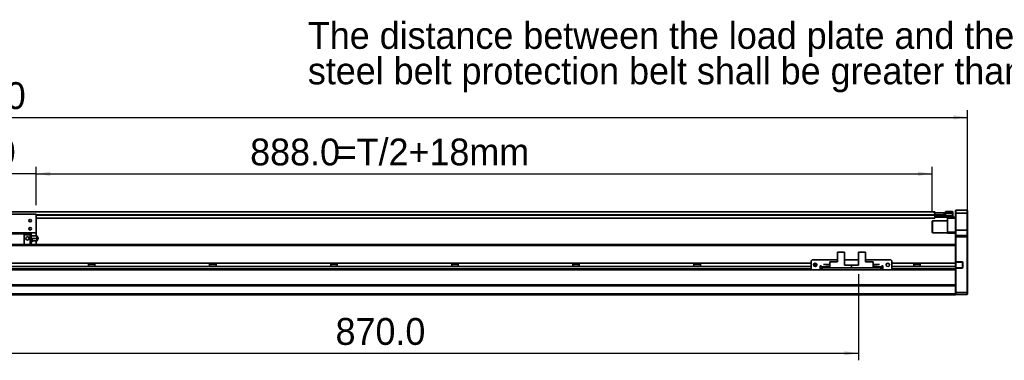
# Model space of a CAD drawing. Header units: millimetres. Extents: x 35 to 2905, y 35 to 2044.
# Tile 5 of 7: x 1274 to 2250, y 985 to 1322. Entities that reach past the tile are written whole.
import ezdxf

# ---------------------------------------------------------------- set-up
doc = ezdxf.new("R2010")
doc.units = ezdxf.units.MM
doc.header["$LTSCALE"] = 7
doc.layers.add('黑色实线', color=7, linetype='Continuous')
doc.styles.add('SLDTEXTSTYLE8', font='txt')
doc.dimstyles.new('SLDDIMSTYLE0', dxfattribs={"dimtxt": 26.6, "dimasz": 14, "dimexe": 0, "dimexo": 0.0625, "dimgap": 6.65, "dimtad": 2, "dimdec": 1, "dimrnd": 1e-09, "dimzin": 4, "dimdsep": 46, "dimtxsty": 'SLDTEXTSTYLE8', "dimsah": 1, "dimcen": 0.09, "dimadec": 0, "dimazin": 1, "dimtfac": 1, "dimtdec": 1, "dimtmove": 0, "dimatfit": 0, "dimfxl": 0, "dimfrac": 2, "dimtolj": 1, "dimtzin": 12, "dimarcsym": 0})
doc.dimstyles.new('SLDDIMSTYLE6', dxfattribs={"dimtxt": 26.6, "dimasz": 14, "dimexe": 0, "dimexo": 0.0625, "dimgap": 6.65, "dimtad": 2, "dimdec": 1, "dimrnd": 1e-09, "dimzin": 4, "dimdsep": 46, "dimtxsty": 'SLDTEXTSTYLE8', "dimsah": 1, "dimcen": 0.09, "dimadec": 0, "dimazin": 1, "dimtfac": 1, "dimtdec": 1, "dimtofl": 0, "dimtmove": 0, "dimatfit": 3, "dimfxl": 0, "dimfrac": 2, "dimtolj": 1, "dimtzin": 12, "dimarcsym": 0})

# ---------------------------------------------------------------- blocks, each defined once
blk = doc.blocks.new('SW_NOTE_4')
at = {"layer": '黑色实线', "color": 0, "char_height": 26.6, "attachment_point": 1, "style": 'SLDTEXTSTYLE8'}
for s, insert in [('The distance between the load plate and the ', (-813.15, 48.93)), ('steel belt protection belt shall be greater than 4mm', (-813.15, 13.75))]:
    blk.add_mtext(s, dxfattribs=dict(at, insert=insert))
blk = doc.blocks.new('_D_13')
at = {"layer": '黑色实线'}
for p, q in [((237.82, 1115.83), (237.82, 1232.34)), ((2213.82, 1115.83), (2213.82, 1232.34)), ((237.82, 1225.34), (2213.82, 1225.34))]:
    blk.add_line(p, q, dxfattribs=at)
for points in [[(237.82, 1225.34), (251.82, 1223.24), (251.82, 1227.44)], [(2213.82, 1225.34), (2199.82, 1227.44), (2199.82, 1223.24)]]:
    blk.add_solid(points, dxfattribs=at)
at = {"layer": '黑色实线', "insert": (1171.57, 1260.24), "char_height": 26.6, "attachment_point": 1, "style": 'SLDTEXTSTYLE8'}
blk.add_mtext('1976.0', dxfattribs=at)
blk = doc.blocks.new('_D_15')
at = {"layer": '黑色实线'}
for p, q in [((1160.82, 1138.33), (1160.82, 1176.45)), ((1290.82, 1138.33), (1290.82, 1176.45)), ((1160.82, 1169.45), (1132.82, 1169.45)), ((1290.82, 1169.45), (1160.82, 1169.45)), ((1290.82, 1169.45), (1318.82, 1169.45))]:
    blk.add_line(p, q, dxfattribs=at)
for points in [[(1160.82, 1169.45), (1146.82, 1171.55), (1146.82, 1167.35)], [(1290.82, 1169.45), (1304.82, 1167.35), (1304.82, 1171.55)]]:
    blk.add_solid(points, dxfattribs=at)
at = {"layer": '黑色实线', "insert": (1181.38, 1204.35), "char_height": 26.6, "attachment_point": 1, "style": 'SLDTEXTSTYLE8'}
blk.add_mtext('130.0', dxfattribs=at)
blk = doc.blocks.new('_D_16')
at = {"layer": '黑色实线'}
for p, q in [((1290.82, 1138.33), (1290.82, 1176.45)), ((2178.82, 1131.53), (2178.82, 1176.45)), ((1290.82, 1169.45), (2178.82, 1169.45))]:
    blk.add_line(p, q, dxfattribs=at)
for points in [[(1290.82, 1169.45), (1304.82, 1167.35), (1304.82, 1171.55)], [(2178.82, 1169.45), (2164.82, 1171.55), (2164.82, 1167.35)]]:
    blk.add_solid(points, dxfattribs=at)
at = {"layer": '黑色实线', "char_height": 26.6, "attachment_point": 1, "style": 'SLDTEXTSTYLE8'}
for s, insert in [('888.0', (1502.82, 1204.35)), ('=T/2+18mm', (1587.57, 1204.35))]:
    blk.add_mtext(s, dxfattribs=dict(at, insert=insert))
blk = doc.blocks.new('_D_18')
at = {"layer": '黑色实线'}
for p, q in [((1235.82, 1077.55), (1235.82, 984.6)), ((2105.82, 1069.85), (2105.82, 984.6)), ((1235.82, 991.6), (2105.82, 991.6))]:
    blk.add_line(p, q, dxfattribs=at)
for points in [[(1235.82, 991.6), (1249.82, 989.5), (1249.82, 993.7)], [(2105.82, 991.6), (2091.82, 993.7), (2091.82, 989.5)]]:
    blk.add_solid(points, dxfattribs=at)
at = {"layer": '黑色实线', "insert": (1587.44, 1026.5), "char_height": 26.6, "attachment_point": 1, "style": 'SLDTEXTSTYLE8'}
blk.add_mtext('870.0', dxfattribs=at)

msp = doc.modelspace()

# ---------------------------------------------------------------- linework, layer by layer
at = {"color": 7, "linetype": 'Continuous', "lineweight": 35}
for p, q in [((2202.121261, 1133.442451), (2201.821092, 1133.1424459)), ((2201.821092, 1130.4424449), (2201.821092, 1133.1424459)), ((2202.121261, 1133.442451), (2202.121261, 1130.4424449)), ((2202.121261, 1133.442451), (2213.5212454, 1133.442451)), ((2213.5212454, 1130.4424449), (2213.5212454, 1133.442451)), ((2213.5212454, 1133.442451), (2213.821176, 1133.1424459)), ((2213.821176, 1133.1424459), (2213.821176, 1130.4424449)), ((2181.3211473, 1131.7924454), (270.3211936, 1131.7924454)), ((1290.8211979, 1129.4424503), (1160.8212027, 1129.4424503)), ((1290.8211979, 1129.4424503), (1290.8211979, 1110.9424463)), ((2181.3211473, 1125.2924471), (1290.8211979, 1125.2924471)), ((2179.1212591, 1122.9424483), (2178.8210901, 1122.642447)), ((2178.8210901, 1111.2424477), (2178.8210901, 1122.642447)), ((2193.821195, 1122.9424483), (2179.1212591, 1122.9424483)), ((2179.1212591, 1122.9424483), (2179.1212591, 1110.9424463)), ((2180.8633837, 1130.6424483), (2180.8643374, 1130.6424483)), ((2180.8643374, 1130.4096847), (2180.8643374, 1130.6424483)), ((2180.8643374, 1130.6424483), (2181.3669237, 1130.6424483)), ((2181.3211473, 1131.7924454), (2181.3211473, 1130.6424483)), ((2181.3211473, 1129.1485026), (2181.3211473, 1128.7924468)), ((2181.3211473, 1128.7924468), (2181.3211473, 1128.2924457)), ((2181.3669237, 1128.6424442), (2181.3211473, 1128.6424442)), ((2181.3211473, 1128.1424507), (2181.6210779, 1128.4424483)), ((2181.3211473, 1128.4424483), (2181.6210779, 1128.4424483)), ((2181.3211473, 1128.2924457), (2181.3211473, 1125.2924471)), ((2181.3211473, 1128.1424507), (2181.6210779, 1128.1424507)), ((2181.3211473, 1127.9424473), (2181.6210779, 1127.9424473)), ((2181.3211473, 1126.7424493), (2181.6210779, 1126.4424442)), ((2181.3669237, 1130.6424483), (2181.3669237, 1128.6424442)), ((2181.3669237, 1130.6424483), (2190.3667482, 1130.6424483)), ((2181.3669237, 1128.6424442), (2190.3667482, 1128.6424442)), ((2181.6210779, 1128.1424507), (2181.6210779, 1128.4424483)), ((2181.6210779, 1128.4424483), (2191.8211016, 1128.4424483)), ((2191.8211016, 1128.1424507), (2181.6210779, 1128.1424507)), ((2181.6210779, 1128.1424507), (2181.6210779, 1127.9424473)), ((2181.6210779, 1127.9424473), (2181.6210779, 1126.4424442)), ((2181.6210779, 1127.9424473), (2199.0211042, 1127.9424473)), ((2199.0211042, 1126.4424442), (2181.6210779, 1126.4424442)), ((2190.3667482, 1128.6424442), (2190.3667482, 1130.6424483)), ((2190.3667482, 1130.6424483), (2190.8640894, 1130.6424483)), ((2190.8640894, 1128.6424442), (2190.3667482, 1128.6424442)), ((2190.8640894, 1130.6424483), (2190.8640894, 1128.6424442)), ((2190.8640894, 1128.6424442), (2191.3211378, 1128.6424442)), ((2191.3211378, 1128.4424483), (2191.3211378, 1128.6424442)), ((2191.8211016, 1130.4424449), (2191.8211016, 1131.9424479)), ((2191.8211016, 1131.9424479), (2199.0211042, 1131.9424479)), ((2199.0211042, 1130.4424449), (2191.8211016, 1130.4424449)), ((2191.8211016, 1128.1424507), (2191.8211016, 1130.4424449)), ((2193.821195, 1125.4424497), (2193.821195, 1126.4424442)), ((2201.821092, 1125.4424497), (2193.821195, 1125.4424497)), ((2193.821195, 1111.4424474), (2193.821195, 1125.4424497)), ((2199.0211042, 1130.4424449), (2199.0211042, 1131.9424479)), ((2199.3212732, 1131.6424503), (2199.0211042, 1131.9424479)), ((2199.0211042, 1127.9424473), (2199.0211042, 1130.4424449)), ((2199.3212732, 1130.4424449), (2199.0211042, 1130.4424449)), ((2199.0211042, 1127.9424473), (2199.3212732, 1127.9424473)), ((2199.0211042, 1126.4424442), (2199.0211042, 1127.9424473)), ((2199.0211042, 1126.4424442), (2199.3212732, 1126.7424493)), ((2199.0211042, 1126.4424442), (2201.821092, 1126.4424442)), ((2199.3212732, 1131.6424503), (2199.3212732, 1130.4424449)), ((2199.3212732, 1130.4424449), (2199.3212732, 1127.9424473)), ((2199.3212732, 1127.9424473), (2199.3212732, 1126.7424493)), ((2202.121261, 1130.4424449), (2201.821092, 1130.4424449)), ((2201.821092, 1113.4424477), (2201.821092, 1130.4424449)), ((2213.5212454, 1130.4424449), (2202.121261, 1130.4424449)), ((2202.121261, 1130.4424449), (2202.121261, 1113.4424477)), ((2213.5212454, 1113.4424477), (2213.5212454, 1130.4424449)), ((2213.5212454, 1130.4424449), (2213.821176, 1130.4424449)), ((2213.821176, 1130.4424449), (2213.821176, 1113.4424477)), ((2202.121261, 1113.4424477), (2201.821092, 1113.4424477)), ((2201.821092, 1108.1424474), (2201.821092, 1113.4424477)), ((2202.121261, 1113.4424477), (2202.121261, 1108.4424487)), ((2202.121261, 1113.4424477), (2213.5212454, 1113.4424477)), ((2213.5212454, 1108.4424487), (2213.5212454, 1113.4424477)), ((2213.821176, 1113.4424477), (2213.5212454, 1113.4424477)), ((2213.821176, 1113.4424477), (2213.821176, 1108.1424474)), ((1290.8211979, 1110.9424463), (1235.8211311, 1110.9424463)), ((1255.3211483, 1109.942448), (1278.8212332, 1109.942448)), ((1278.8212332, 1110.9424463), (1278.8212332, 1109.942448)), ((1278.8212332, 1109.942448), (1278.8212332, 1099.3824533)), ((1284.6711906, 1109.942448), (1278.8212332, 1109.942448)), ((1278.8212332, 1108.942446), (1284.6711906, 1108.942446)), ((1284.6711906, 1109.942448), (1284.6711906, 1108.942446)), ((1285.6712374, 1109.8424464), (1284.6711906, 1109.8424464)), ((1284.6711906, 1108.942446), (1284.6711906, 1099.3824533)), ((1285.6712374, 1108.942446), (1284.6711906, 1108.942446)), ((1285.6712374, 1109.8424464), (1285.6712374, 1108.942446)), ((1285.6712374, 1108.942446), (1285.6712374, 1099.3824533)), ((1285.6712374, 1107.9424477), (1290.8142838, 1107.9424477)), ((1285.6712374, 1105.4424464), (1290.8142838, 1105.4424464)), ((1290.8142838, 1102.9424488), (1287.1042522, 1102.9424488)), ((1290.8211979, 1110.9424463), (1290.8211979, 1107.9424477)), ((1290.8211979, 1102.9424488), (1290.8211979, 1099.4424491)), ((1292.5615343, 1105.1961451), (1292.5615343, 1105.6922643)), ((2178.8210901, 1111.2424477), (2179.1212591, 1110.9424463)), ((2179.1212591, 1110.9424463), (2193.821195, 1110.9424463)), ((2193.821195, 1111.4424474), (2201.821092, 1111.4424474)), ((2193.821195, 1110.4424491), (2193.821195, 1111.4424474)), ((2201.821092, 1110.4424491), (2193.821195, 1110.4424491)), ((2202.121261, 1108.4424487), (2201.821092, 1108.1424474)), ((2201.821092, 1106.9424494), (2201.821092, 1108.1424474)), ((2202.121261, 1106.9424494), (2201.821092, 1106.9424494)), ((2201.821092, 1099.0965969), (2201.821092, 1106.9424494)), ((2202.121261, 1108.4424487), (2202.121261, 1106.9424494)), ((2202.121261, 1108.4424487), (2213.5212454, 1108.4424487)), ((2202.121261, 1106.9424494), (2202.121261, 1082.2924475)), ((2213.5212454, 1106.9424494), (2202.121261, 1106.9424494)), ((2213.5212454, 1106.9424494), (2213.5212454, 1108.4424487)), ((2213.821176, 1108.1424474), (2213.5212454, 1108.4424487)), ((2213.5212454, 1051.9424479), (2213.5212454, 1106.9424494)), ((2213.821176, 1106.9424494), (2213.5212454, 1106.9424494)), ((2213.821176, 1108.1424474), (2213.821176, 1106.9424494)), ((2213.821176, 1106.9424494), (2213.821176, 1052.0667124)), ((2201.821092, 1099.3824533), (1235.8211311, 1099.3824533)), ((1285.6712374, 1099.4424491), (2195.8212885, 1099.4424491)), ((2195.8212885, 1099.4424491), (2195.8212885, 1099.3824533)), ((2201.821092, 1099.0965969), (2201.821092, 1098.3824513)), ((2201.821092, 1080.8393403), (2201.821092, 1098.3824513)), ((2059.8211321, 1084.1393403), (2058.8212046, 1083.1393401)), ((2084.8712954, 1084.1393403), (2059.8211321, 1084.1393403)), ((2084.8712954, 1091.6393406), (2084.8712954, 1082.3393415)), ((2084.8712954, 1091.6393406), (2091.8211969, 1091.6393406)), ((2091.8211969, 1091.6393406), (2091.8211969, 1078.7393401)), ((2105.8211359, 1084.1393403), (2091.8211969, 1084.1393403)), ((2105.8211359, 1091.6393406), (2105.8211359, 1078.7393401)), ((2105.8211359, 1091.6393406), (2112.7712759, 1091.6393406)), ((2112.7712759, 1091.6393406), (2112.7712759, 1082.3393415)), ((2137.8212008, 1084.1393403), (2112.7712759, 1084.1393403)), ((2138.8211283, 1083.1393401), (2137.8212008, 1084.1393403)), ((2059.5781836, 1074.3824483), (392.0643064, 1074.3824483)), ((2058.8212046, 1080.8393403), (392.821196, 1080.8393403)), ((2058.8212046, 1077.4393405), (392.821196, 1077.4393405)), ((1342.6516088, 1080.8393403), (1342.6516088, 1077.4393405)), ((1348.9908012, 1079.439799), (1342.6516088, 1079.439799)), ((1348.9908012, 1077.4393405), (1348.9908012, 1080.8393403)), ((1462.6516136, 1080.8393403), (1462.6516136, 1077.4393405)), ((1468.990806, 1079.439799), (1462.6516136, 1079.439799)), ((1468.990806, 1077.4393405), (1468.990806, 1080.8393403)), ((1582.6516184, 1080.8393403), (1582.6516184, 1077.4393405)), ((1588.9908108, 1079.439799), (1582.6516184, 1079.439799)), ((1588.9908108, 1077.4393405), (1588.9908108, 1080.8393403)), ((1702.6516232, 1080.8393403), (1702.6516232, 1077.4393405)), ((1708.9908155, 1079.439799), (1702.6516232, 1079.439799)), ((1708.9908155, 1077.4393405), (1708.9908155, 1080.8393403)), ((1822.6516279, 1080.8393403), (1822.6516279, 1077.4393405)), ((1828.9908203, 1079.439799), (1822.6516279, 1079.439799)), ((1828.9908203, 1077.4393405), (1828.9908203, 1080.8393403)), ((1942.6516327, 1080.8393403), (1942.6516327, 1077.4393405)), ((1948.9908251, 1079.439799), (1942.6516327, 1079.439799)), ((1948.9908251, 1077.4393405), (1948.9908251, 1080.8393403)), ((2058.8212046, 1083.1393401), (2058.8212046, 1075.1393407)), ((2058.8212046, 1075.1393407), (2059.8211321, 1074.1393405)), ((2059.8211321, 1074.1393405), (2067.8212675, 1074.1393405)), ((2062.6516375, 1080.8308615), (2062.6516375, 1077.4478192)), ((2064.4943747, 1079.439799), (2062.6516375, 1079.439799)), ((2068.821195, 1078.1393412), (2067.8212675, 1078.1393412)), ((2067.8212675, 1078.1393412), (2067.8212675, 1074.1393405)), ((2068.821195, 1077.4393405), (2067.8212675, 1077.4393405)), ((2068.821195, 1074.3824483), (2067.8212675, 1074.3824483)), ((2068.821195, 1077.139341), (2068.821195, 1078.1393412)), ((2068.821195, 1077.139341), (2068.821195, 1076.1393408)), ((2068.821195, 1074.1393405), (2068.821195, 1076.1393408)), ((2068.821195, 1076.1393408), (2069.8211226, 1076.1393408)), ((2069.8211226, 1074.1393405), (2068.821195, 1074.1393405)), ((2069.8211226, 1076.1393408), (2069.8211226, 1074.1393405)), ((2127.8212103, 1076.1393408), (2069.8211226, 1076.1393408)), ((2127.8212103, 1074.1393405), (2069.8211226, 1074.1393405)), ((2071.1212191, 1079.38934), (2071.1212191, 1079.6893413)), ((2071.1212191, 1079.6893413), (2077.3212942, 1079.6893413)), ((2071.1212191, 1079.38934), (2077.3212942, 1079.38934)), ((2073.5211405, 1076.7393407), (2073.5211405, 1077.4393405)), ((2073.5211405, 1077.4393405), (2077.3212942, 1077.4393405)), ((2073.5211405, 1076.7393407), (2077.3212942, 1076.7393407)), ((2077.3212942, 1076.1393408), (2077.3212942, 1082.3393415)), ((2077.3212942, 1082.3393415), (2084.8712954, 1082.3393415)), ((2077.3212942, 1076.1393408), (2098.8211664, 1076.1393408)), ((2098.8211664, 1078.7393401), (2091.8211969, 1078.7393401)), ((2098.8211664, 1078.7393401), (2098.8211664, 1076.1393408)), ((2098.8211664, 1078.7393401), (2105.8211359, 1078.7393401)), ((2120.321277, 1076.1393408), (2098.8211664, 1076.1393408)), ((2120.321277, 1082.3393415), (2112.7712759, 1082.3393415)), ((2120.321277, 1082.3393415), (2120.321277, 1076.1393408)), ((2126.5211138, 1079.6893413), (2120.321277, 1079.6893413)), ((2126.5211138, 1079.38934), (2120.321277, 1079.38934)), ((2124.1211924, 1077.4393405), (2120.321277, 1077.4393405)), ((2124.1211924, 1076.7393407), (2120.321277, 1076.7393407)), ((2124.1211924, 1077.4393405), (2124.1211924, 1076.7393407)), ((2126.5211138, 1079.6893413), (2126.5211138, 1079.38934)), ((2127.8212103, 1074.1393405), (2127.8212103, 1076.1393408)), ((2127.8212103, 1076.1393408), (2128.8211378, 1076.1393408)), ((2128.8211378, 1074.1393405), (2127.8212103, 1074.1393405)), ((2129.8213038, 1078.1393412), (2128.8211378, 1078.1393412)), ((2128.8211378, 1078.1393412), (2128.8211378, 1077.139341)), ((2129.8213038, 1077.4393405), (2128.8211378, 1077.4393405)), ((2128.8211378, 1076.1393408), (2128.8211378, 1077.139341)), ((2128.8211378, 1076.1393408), (2128.8211378, 1074.1393405)), ((2129.8213038, 1074.3824483), (2128.8211378, 1074.3824483)), ((2129.8213038, 1074.1393405), (2129.8213038, 1078.1393412)), ((2129.8213038, 1074.1393405), (2137.8212008, 1074.1393405)), ((2137.8212008, 1074.1393405), (2138.8211283, 1075.1393407)), ((2201.821092, 1074.3824483), (2138.0643877, 1074.3824483)), ((2138.8211283, 1075.1393407), (2138.8211283, 1083.1393401)), ((2201.821092, 1080.8393403), (2138.8211283, 1080.8393403)), ((2201.821092, 1077.4393405), (2138.8211283, 1077.4393405)), ((2160.6516871, 1080.8393403), (2160.6516871, 1077.4393405)), ((2166.9907602, 1079.439799), (2160.6516871, 1079.439799)), ((2166.9907602, 1077.4393405), (2166.9907602, 1080.8393403)), ((2201.821092, 1082.2924475), (2202.121261, 1082.2924475)), ((2202.121261, 1081.992448), (2201.821092, 1082.2924475)), ((2201.821092, 1077.4393405), (2201.821092, 1080.8393403)), ((2201.821092, 1075.3824475), (2201.821092, 1077.4393405)), ((2202.121261, 1076.2924475), (2201.821092, 1075.992448)), ((2202.121261, 1075.992448), (2201.821092, 1075.992448)), ((2201.821092, 1075.3824475), (2201.821092, 1074.6683047)), ((2201.821092, 1059.0965908), (2201.821092, 1074.6683047)), ((2202.121261, 1082.2924475), (2208.3210978, 1082.2924475)), ((2202.121261, 1082.2924475), (2202.2454771, 1081.992448)), ((2202.2454771, 1081.992448), (2202.121261, 1081.992448)), ((2202.121261, 1081.992448), (2202.121261, 1076.2924475)), ((2202.121261, 1076.2924475), (2202.2454771, 1076.2924475)), ((2202.2454771, 1076.2924475), (2202.121261, 1075.992448)), ((2202.121261, 1075.992448), (2202.121261, 1051.9424479)), ((2208.3210978, 1075.992448), (2202.121261, 1075.992448)), ((2208.3210978, 1081.992448), (2202.2454771, 1081.992448)), ((2202.2454771, 1076.2924475), (2208.3210978, 1076.2924475)), ((2208.3210978, 1082.2924475), (2208.3210978, 1081.992448)), ((2208.3210978, 1075.992448), (2208.3210978, 1076.2924475)), ((2209.1212305, 1081.492447), (2208.8212999, 1081.492447)), ((2208.8212999, 1076.7924475), (2208.8212999, 1081.492447)), ((2209.1212305, 1076.7924475), (2208.8212999, 1076.7924475)), ((2209.1212305, 1081.492447), (2209.1212305, 1076.7924475)), ((2201.821092, 1059.3824479), (249.8211893, 1059.3824479)), ((2201.821092, 1058.3824478), (249.8211893, 1058.3824478)), ((2201.821092, 1059.0965908), (2201.821092, 1058.3824478)), ((2201.821092, 1050.4424476), (2201.821092, 1058.3824478)), ((2201.821092, 1050.4424476), (249.8211893, 1050.4424476)), ((2201.821092, 1049.4424474), (249.8211893, 1049.4424474)), ((2201.821092, 1052.0667124), (2202.121261, 1051.9424479)), ((2201.821092, 1049.4424474), (2201.821092, 1050.4424476)), ((2201.821092, 1050.2424479), (2202.121261, 1049.9424475)), ((2202.121261, 1051.9424479), (2213.5212454, 1051.9424479)), ((2202.121261, 1051.9424479), (2202.121261, 1049.9424475)), ((2213.5212454, 1049.9424475), (2202.121261, 1049.9424475)), ((2213.821176, 1052.0667124), (2213.5212454, 1051.9424479)), ((2213.5212454, 1049.9424475), (2213.5212454, 1051.9424479)), ((2213.821176, 1050.2424479), (2213.5212454, 1049.9424475)), ((2213.821176, 1052.0667124), (2213.821176, 1050.2424479))]:
    msp.add_line(p, q, dxfattribs=at)
at = {"color": 8, "linetype": 'Continuous', "lineweight": 35}
for p, q in [((2181.3211473, 1128.7924468), (1290.8211979, 1128.7924468)), ((2181.3211473, 1128.2924457), (1290.8211979, 1128.2924457)), ((2201.821092, 1098.3824513), (1235.8211311, 1098.3824513)), ((2058.8212046, 1075.3824475), (392.821196, 1075.3824475)), ((2068.821195, 1075.3824475), (2067.8212675, 1075.3824475)), ((2073.5211405, 1077.139341), (2068.821195, 1077.139341)), ((2128.8211378, 1077.139341), (2124.1211924, 1077.139341)), ((2129.8213038, 1075.3824475), (2128.8211378, 1075.3824475)), ((2201.821092, 1075.3824475), (2138.8211283, 1075.3824475))]:
    msp.add_line(p, q, dxfattribs=at)
at = {"color": 7, "linetype": 'Continuous', "lineweight": 35}
for centre, radius in [((1284.8211893, 1122.9424479), 1.25), ((1284.8211893, 1114.9424479), 1.25), ((1281.9711893, 1105.4424479), 1.65), ((2062.8211893, 1079.1393409), 1.7), ((2134.8211893, 1079.1393409), 1.7)]:
    msp.add_circle(centre, radius, dxfattribs=at)
for centre, radius, start, end in [((1285.2711893, 1103.4424479), 1.9, 282.3018808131, 77.8162850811), ((1289.3211893, 1105.4424479), 3.25, 309.3885433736, 355.6617036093), ((1289.3211893, 1105.4424479), 3.25, 4.3789033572, 50.6111993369), ((1292.5711893, 1105.4424479), 0.25, 267.7337980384, 0), ((1292.5711893, 1105.4424479), 0.25, 0, 92.2010558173), ((2208.3211893, 1081.4924479), 0.8, 0, 90), ((2208.3211893, 1081.4924479), 0.5, 0, 90), ((2208.3211893, 1076.7924479), 0.8, 270, 0), ((2208.3211893, 1076.7924479), 0.5, 270, 0)]:
    msp.add_arc(centre, radius, start, end, dxfattribs=at)
for points, knots in [([(1290.8142838, 1107.9424477), (1290.9600074, 1107.783255), (1291.2514681, 1107.4648549), (1291.4266709, 1106.8619533), (1291.3743714, 1106.2521509), (1291.1362729, 1105.7654362), (1290.8991611, 1105.5275875), (1290.8142838, 1105.4424464)], [0, 0, 0, 0, 0.21940265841, 0.4388256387, 0.65824484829, 0.87766414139, 1, 1, 1, 1]), ([(1291.3740906, 1107.9424477), (1291.3713596, 1107.9424477), (1291.3648294, 1107.9424477), (1291.1338782, 1107.9424477), (1290.8985297, 1107.9424477), (1290.8142838, 1107.9424477)], [0, 0, 0, 0, 0.3157806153, 0.7550751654, 1, 1, 1, 1]), ([(1290.8142838, 1105.4424464), (1290.9600075, 1105.2832549), (1291.2514704, 1104.964855), (1291.4266702, 1104.3619548), (1291.3743702, 1103.7521519), (1291.1362742, 1103.2654341), (1290.8991612, 1103.0275884), (1290.8142838, 1102.9424488)], [0, 0, 0, 0, 0.219401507, 0.4388262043, 0.6582439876, 0.8776643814, 1, 1, 1, 1]), ([(1290.8142838, 1102.9424488), (1290.9566897, 1102.9424488), (1291.2415159, 1102.9424488), (1291.4127208, 1102.9424488), (1291.3809741, 1102.9424488), (1291.3739714, 1102.9424488)], [0, 0, 0, 0, 0.43799347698, 0.87603096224, 1, 1, 1, 1])]:
    msp.add_open_spline(points, degree=3, knots=knots, dxfattribs=at)

# ---------------------------------------------------------------- block references
at = {"layer": '黑色实线'}
msp.add_blockref('SW_NOTE_4', (2373.1780841, 1270.9281387), dxfattribs=at)

# ---------------------------------------------------------------- dimensions: what is measured, and where the dimension line sits
for base, p1, p2, dimstyle, picture, middle in [((2213.8211893, 1225.3434697), (237.8211893, 1106.9424479), (2213.8211893, 1106.9424479), 'SLDDIMSTYLE6', '_D_13', (1223.5463234, 1225.3434697)), ((1160.8211893, 1169.4461659), (1290.8211893, 1129.4424479), (1160.8211893, 1129.4424479), 'SLDDIMSTYLE0', '_D_15', (1223.753548, 1169.4461659)), ((2105.8211893, 991.5952521), (1235.8211893, 1086.4424479), (2105.8211893, 1078.7393409), 'SLDDIMSTYLE6', '_D_18', (1629.8106055, 991.5952521))]:
    dim = msp.add_linear_dim(base=base, p1=p1, p2=p2, dimstyle=dimstyle, dxfattribs=at)
    dim.commit()
    dim.dimension.update_dxf_attribs({"geometry": picture, "text_midpoint": middle, "dimtype": 160})
dim = msp.add_linear_dim(base=(2178.8211893, 1169.4461659), p1=(1290.8211893, 1129.4424479), p2=(2178.8211893, 1122.6424479), text='<>=T/2+18mm', dimstyle='SLDDIMSTYLE6', dxfattribs=at)
dim.commit()
dim.dimension.update_dxf_attribs({"geometry": '_D_16', "text_midpoint": (1645.4069468, 1169.4461659), "dimtype": 160})

doc.saveas('drawing.dxf')
